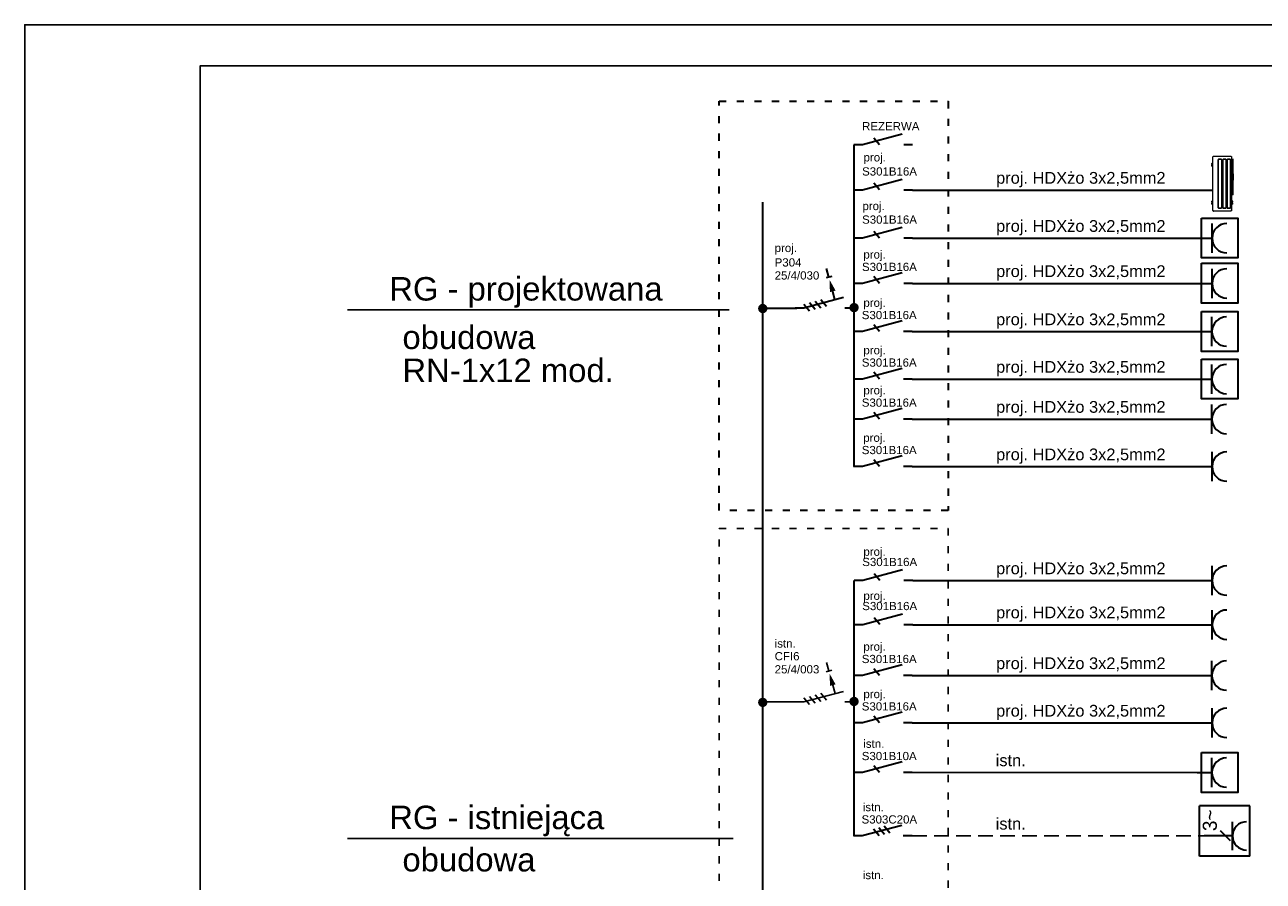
# Model space of a CAD drawing. Header units: millimetres. Extents: x 19325 to 32410, y -4876 to 2807.
# Tile 71 of 72: x 28212 to 30323, y -2624 to -1165. Entities that reach past the tile are written whole.
import ezdxf
from ezdxf.enums import TextEntityAlignment as Align

# ---------------------------------------------------------------- set-up
doc = ezdxf.new("R2010")
doc.units = ezdxf.units.MM
for name, pattern in [('ACAD_ISO03W100', [30, 12, -18]), ('ACAD_ISO04W100', [30.5, 24, -3, 0.5, -3]), ('DASHED2', [0.375, 0.25, -0.125])]:
    doc.linetypes.add(name, pattern=pattern)
for name, color, linetype, lineweight in [('2E_INSTA', 40, 'Continuous', 30), ('EL_ALLG', 2, 'Continuous', 35), ('EL_SYM', 40, 'Continuous', 35), ('EL_TEXT', 40, 'Continuous', 25), ('GL-urzadzenia', 90, 'Continuous', 20), ('osie', 4, 'ACAD_ISO04W100', 9)]:
    doc.layers.add(name, color=color, linetype=linetype, lineweight=lineweight)
doc.styles.add('PITSIMP8', font='pitsimp8')
doc.styles.get("Standard").update_dxf_attribs({"font": 'arial.ttf'})

# ---------------------------------------------------------------- blocks, each defined once
blk = doc.blocks.new('2DES_006')
for p, q in [((-5, 0), (-3.5, 0)), ((-3.26, -1.81), (3.5, 0)), ((3.5, 0), (5, 0)), ((1.57, -1.22), (0.6, -0.07))]:
    blk.add_line(p, q)
at = {"linetype": 'ByBlock', "style": 'PITSIMP8', "flags": 9}
for tag, p in [('SPANNUNG/FREQUENZ', (-3.54, -0.96)), ('VOLUMENSTROM', (-3.54, -0.8)), ('BEZEICHNUNG', (-3.54, -0.66)), ('RAUM/GRUPPE', (-3.54, -0.68)), ('POS.NR.G-LV', (-3.54, -0.7)), ('DRUCK/-STUFE', (-3.54, -0.82)), ('ANSCHLUSS', (-3.54, -0.84)), ('TEMPERATUR', (-3.54, -0.9)), ('FABRIKAT', (-3.54, -0.72)), ('KENNUNG', (-3.54, -0.76)), ('LEISTUNG', (-3.54, -0.78)), ('GROESSE', (-3.54, -0.86)), ('DREHZAHL', (-3.54, -0.92)), ('SCHUTZART', (-3.54, -0.94)), ('GEWICHT', (-3.54, -0.98)), ('TYP', (-3.54, -0.74)), ('FREI', (-3.54, -1)), ('FREI', (-3.54, -1.02)), ('FREI', (-3.54, -1.04)), ('DN', (-3.54, -0.88))]:
    blk.add_attdef(tag, text='', height=0.01, dxfattribs=at).set_placement(p, align=Align.MIDDLE)
blk = doc.blocks.new('PEL_397')
for p, q in [((0, 0), (0, -2.5)), ((-2.5, -2.5), (2.5, -2.5))]:
    blk.add_line(p, q)
blk.add_arc((0, -5), 2.5, 0, 180)
at = {"linetype": 'ByBlock', "style": 'PITSIMP8', "flags": 9}
for tag, p in [('SPANNUNG/FREQUENZ', (-6.81, 3.09)), ('VOLUMENSTROM', (-6.81, 3.25)), ('BEZEICHNUNG', (-6.81, 3.39)), ('RAUM/GRUPPE', (-6.81, 3.37)), ('DRUCK/-STUFE', (-6.81, 3.23)), ('TEMPERATUR', (-6.81, 3.15)), ('POS.NR.G-LV', (-6.81, 3.35)), ('KENNUNG', (-6.81, 3.29)), ('ANSCHLUSS', (-6.81, 3.21)), ('DREHZAHL', (-6.81, 3.13)), ('SCHUTZART', (-6.81, 3.11)), ('FABRIKAT', (-6.81, 3.33)), ('LEISTUNG', (-6.81, 3.27)), ('GROESSE', (-6.81, 3.19)), ('GEWICHT', (-6.81, 3.07)), ('TYP', (-6.81, 3.31)), ('FREI', (-6.81, 3.05)), ('FREI', (-6.81, 3.03)), ('FREI', (-6.81, 3.01)), ('DN', (-6.81, 3.17))]:
    blk.add_attdef(tag, text='', height=0.01, dxfattribs=at).set_placement(p, align=Align.MIDDLE)
blk = doc.blocks.new('2DEL_815')
for p, q in [((-1.43, -1.43), (-1.43, 1.43)), ((-1.43, 1.43), (1.43, 1.43)), ((1.43, -1.43), (1.43, 1.43)), ((-0.277, -0.433), (-0.277, 1.167)), ((-0.559, -0.315), (0.006, 0.25)), ((-1.077, -0.433), (0.523, -0.433)), ((-1.43, -1.43), (1.43, -1.43))]:
    blk.add_line(p, q)
blk.add_arc((-0.277, -1.233), 0.8, 0, 180)
at = {"linetype": 'ByBlock', "style": 'PITSIMP8'}
blk.add_attdef('3~', text='', height=0.8, dxfattribs=at).set_placement((0.611, 0.853), align=Align.MIDDLE_CENTER)
at = {"linetype": 'ByBlock', "style": 'PITSIMP8', "flags": 9}
for tag, p in [('SPANNUNG/FREQUENZ', (-0.318, -1.018)), ('VOLUMENSTROM', (-0.318, -0.858)), ('DRUCK/-STUFE', (-0.318, -0.878)), ('RAUM/GRUPPE', (-0.318, -0.738)), ('BEZEICHNUNG', (-0.318, -0.718)), ('TEMPERATUR', (-0.318, -0.958)), ('POS.NR.G-LV', (-0.318, -0.758)), ('ANSCHLUSS', (-0.318, -0.898)), ('SCHUTZART', (-0.318, -0.998)), ('DREHZAHL', (-0.318, -0.978)), ('KENNUNG', (-0.318, -0.818)), ('LEISTUNG', (-0.318, -0.838)), ('FABRIKAT', (-0.318, -0.778)), ('GROESSE', (-0.318, -0.918)), ('GEWICHT', (-0.318, -1.038)), ('FREI', (-0.318, -1.058)), ('FREI', (-0.318, -1.078)), ('FREI', (-0.318, -1.098)), ('TYP', (-0.318, -0.798)), ('DN', (-0.318, -0.938))]:
    blk.add_attdef(tag, text='', height=0.01, dxfattribs=at).set_placement(p, align=Align.MIDDLE)
blk = doc.blocks.new('2DES_005')
for p, q in [((-5, 0), (-3.5, 0)), ((-3.26, -1.81), (3.5, 0)), ((2.53, -0.96), (1.57, 0.19)), ((3.5, -0.7), (2.53, 0.45)), ((3.5, 0), (5, 0)), ((-1.81, -1.42), (-1.42, -2.87)), ((0.6, -1.48), (-0.36, -0.33)), ((1.57, -1.22), (0.6, -0.07)), ((-1.91, -3), (-1.91, -3)), ((-1.26, -5.42), (-0.29, -5.16)), ((-0.78, -5.29), (-0.39, -6.74))]:
    blk.add_line(p, q)
blk.add_solid([(-1.91, -3), (-0.94, -2.74), (-0.91, -4.8)])
at = {"linetype": 'ByBlock', "style": 'PITSIMP8', "flags": 9}
for tag, p in [('SPANNUNG/FREQUENZ', (3.14, -0.97)), ('RAUM/GRUPPE', (3.14, -0.69)), ('VOLUMENSTROM', (3.14, -0.81)), ('DRUCK/-STUFE', (3.14, -0.83)), ('BEZEICHNUNG', (3.14, -0.67)), ('POS.NR.G-LV', (3.14, -0.71)), ('ANSCHLUSS', (3.14, -0.85)), ('TEMPERATUR', (3.14, -0.91)), ('SCHUTZART', (3.14, -0.95)), ('FABRIKAT', (3.14, -0.73)), ('KENNUNG', (3.14, -0.77)), ('LEISTUNG', (3.14, -0.79)), ('GROESSE', (3.14, -0.87)), ('DREHZAHL', (3.14, -0.93)), ('GEWICHT', (3.14, -0.99)), ('TYP', (3.14, -0.75)), ('DN', (3.14, -0.89)), ('FREI', (3.14, -1.01)), ('FREI', (3.14, -1.03)), ('FREI', (3.14, -1.05))]:
    blk.add_attdef(tag, text='', height=0.01, dxfattribs=at).set_placement(p, align=Align.MIDDLE)
blk = doc.blocks.new('RSen_55_ME_FB_SOg - rxysa4a7v1b - SH_daikin_tbq - standard-2991511-top')
at = {"lineweight": 18}
for p, q in [((-535, 249), (-535, 249)), ((-533, 249), (-533, 249)), ((-532, 250), (-530, 250)), ((-531, 250), (-531, 250)), ((-529, 250), (-529, 250)), ((-529, 250), (-529, 250)), ((-527, 250), (-527, 250)), ((-527, 250), (-527, 250)), ((-527, 250), (-527, 250)), ((527, 250), (-527, 250)), ((-509, 252), (-509, 252)), ((-509, 252), (-473, 252)), ((-509, 250), (-509, 252)), ((-473, 252), (-473, 252)), ((-473, 252), (-472, 252)), ((-473, 250), (-473, 252)), ((-472, 252), (289, 252)), ((-472, 250), (-472, 252)), ((-408, 280), (-393, 280)), ((-408, 280), (-408, 252)), ((-405, 252), (-403, 276)), ((-403, 276), (-393, 276)), ((-403, 276), (-403, 252)), ((-387, 270), (-387, 274)), ((-387, 270), (-387, 258)), ((-372, 258), (-372, 270)), ((-366, 280), (-351, 280)), ((-366, 276), (-356, 276)), ((-356, 276), (-354, 252)), ((-356, 276), (-356, 252)), ((-351, 252), (-351, 280)), ((289, 252), (289, 252)), ((289, 252), (323, 252)), ((289, 252), (289, 250)), ((323, 252), (323, 252)), ((323, 252), (325, 252)), ((323, 252), (323, 250)), ((325, 252), (335, 252)), ((325, 252), (325, 250)), ((345, 250), (345, 252)), ((345, 252), (359, 252)), ((352, 280), (367, 280)), ((352, 280), (352, 252)), ((354, 252), (356, 276)), ((356, 276), (367, 276)), ((356, 276), (356, 252)), ((359, 252), (359, 252)), ((373, 270), (373, 274)), ((373, 270), (373, 258)), ((381, 252), (486, 252)), ((388, 258), (388, 270)), ((394, 280), (409, 280)), ((394, 276), (403, 276)), ((403, 276), (405, 252)), ((403, 252), (403, 276)), ((409, 252), (409, 280)), ((508, 250), (508, 252)), ((528, 250), (530, 250)), ((529, 250), (529, 250)), ((529, 250), (529, 250)), ((530, 250), (531, 250)), ((531, 250), (531, 250)), ((532, 249), (534, 249)), ((535, 249), (536, 248)), ((-550, 230), (-550, 231)), ((-550, 229), (-550, 229)), ((-550, 229), (-550, 229)), ((-550, 227), (-550, -187)), ((-550, 210), (-550, 210)), ((-550, 190), (-550, 190)), ((-550, 181), (-550, 181)), ((-550, 173), (-550, 173)), ((-549, 235), (-549, 235)), ((-548, 237), (-548, 237)), ((-548, 237), (-548, 237)), ((-547, 238), (-547, 239)), ((-546, 240), (-545, 241)), ((-545, 242), (-544, 242)), ((-545, 241), (-545, 241)), ((-543, 243), (-543, 243)), ((-542, 244), (-542, 245)), ((-542, 245), (-542, 245)), ((-541, 246), (-538, 247)), ((-541, 245), (-541, 246)), ((-538, 247), (-538, 247)), ((-537, 248), (-536, 248)), ((-536, 248), (-536, 248)), ((-493, 48), (-493, 100)), ((-490, 100), (-490, 48)), ((-477, 116), (477, 116)), ((-477, 114), (-477, 114)), ((477, 114), (-477, 114)), ((-477, 34), (-477, 34)), ((-477, 34), (477, 34)), ((477, 32), (-477, 32)), ((-477, 8), (477, 8)), ((-477, 6), (-477, 6)), ((477, 6), (-477, 6)), ((491, 48), (491, 100)), ((493, 100), (493, 48)), ((537, 248), (538, 247)), ((537, 248), (537, 248)), ((537, 248), (537, 248)), ((537, 248), (537, 248)), ((538, 247), (538, 247)), ((538, 247), (538, 247)), ((540, 246), (540, 246)), ((541, 245), (542, 245)), ((543, 244), (544, 243)), ((545, 242), (545, 241)), ((546, 240), (546, 240)), ((548, 237), (548, 237)), ((548, 236), (549, 235)), ((549, 234), (549, 232)), ((550, 231), (550, 231)), ((550, 229), (550, 229)), ((550, -187), (550, 227)), ((550, 215), (550, 215)), ((550, 203), (550, 203)), ((550, 75), (550, 75)), ((550, 63), (550, 63)), ((-550, -158), (-550, -158)), ((-550, -163), (-550, -163)), ((-550, -180), (-550, -180)), ((-550, -183), (-550, -183)), ((-539, -207), (-539, -207)), ((-537, -208), (-537, -208)), ((-535, -209), (-535, -209)), ((-533, -209), (-533, -209)), ((-531, -210), (-531, -210)), ((-529, -210), (-529, -210)), ((-527, -210), (-527, -210)), ((-527, -210), (-527, -210)), ((-527, -210), (527, -210)), ((-493, -60), (-493, -8)), ((-493, -168), (-493, -116)), ((-490, -8), (-490, -60)), ((-490, -116), (-490, -168)), ((-477, -74), (-477, -74)), ((-477, -74), (477, -74)), ((477, -76), (-477, -76)), ((-477, -100), (477, -100)), ((-477, -102), (-477, -102)), ((477, -102), (-477, -102)), ((-477, -182), (-477, -182)), ((-477, -182), (477, -182)), ((477, -184), (-477, -184)), ((-11, -250), (-11, -242)), ((47, -250), (47, -242)), ((224, -250), (224, -210)), ((352, -240), (352, -212)), ((367, -240), (352, -240)), ((356, -235), (354, -212)), ((356, -212), (356, -235)), ((367, -235), (356, -235)), ((373, -218), (373, -229)), ((373, -234), (373, -229)), ((388, -229), (388, -218)), ((403, -235), (394, -235)), ((409, -240), (394, -240)), ((405, -212), (403, -235)), ((403, -235), (403, -212)), ((409, -240), (409, -212)), ((491, -60), (491, -8)), ((491, -168), (491, -116)), ((493, -8), (493, -60)), ((493, -116), (493, -168)), ((533, -210), (533, -209)), ((534, -209), (533, -209)), ((533, -209), (533, -209)), ((536, -208), (535, -209)), ((535, -209), (535, -209)), ((537, -208), (537, -208)), ((537, -208), (537, -208)), ((540, -206), (540, -206)), ((542, -205), (541, -205)), ((544, -203), (543, -204)), ((545, -201), (545, -202)), ((546, -200), (546, -200)), ((549, -195), (548, -196)), ((548, -197), (548, -197)), ((549, -192), (549, -194)), ((550, -166), (550, -166)), ((550, -168), (550, -168)), ((550, -184), (550, -184)), ((550, -185), (550, -185)), ((550, -189), (550, -189)), ((550, -191), (550, -191)), ((-502, -250), (-502, -250)), ((199, -250), (-477, -250)), ((-201, -250), (-201, -255)), ((-198, -255), (-201, -255)), ((-193, -250), (-193, -255)), ((-80, -255), (-80, -250)), ((-75, -250), (-75, -255)), ((-72, -255), (-75, -255)), ((-72, -255), (-72, -250))]:
    blk.add_line(p, q, dxfattribs=at)
for points in [[(-527, 250, 0), (-533, 249, 0), (-539, 247, 0), (-543, 243, 0), (-547, 239, 0), (-549, 233, 0), (-550, 227, 0)], [(-393, 280, 0), (-391, 280, 0), (-390, 279, 0), (-389, 278, 0), (-388, 277, 0), (-387, 276, 0), (-387, 274, 0)], [(-393, 276, 0), (-391, 276, 0), (-390, 275, 0), (-389, 274, 0), (-388, 273, 0), (-387, 271, 0), (-387, 270, 0)], [(-387, 263, 0), (-387, 261, 0), (-386, 259, 0), (-385, 257, 0), (-383, 256, 0), (-381, 255, 0), (-379, 255, 0), (-377, 255, 0), (-376, 256, 0), (-374, 257, 0), (-373, 259, 0), (-372, 261, 0), (-372, 263, 0)], [(-387, 258, 0), (-387, 256, 0), (-386, 255, 0), (-385, 253, 0), (-383, 252, 0)], [(-375, 252, 0), (-374, 253, 0), (-373, 255, 0), (-372, 256, 0), (-372, 258, 0)], [(-372, 274, 0), (-372, 276, 0), (-371, 277, 0), (-370, 278, 0), (-369, 279, 0), (-367, 280, 0), (-366, 280, 0)], [(-372, 270, 0), (-372, 271, 0), (-371, 273, 0), (-370, 274, 0), (-369, 275, 0), (-367, 276, 0), (-366, 276, 0)], [(335, 252, 0), (338, 252, 0), (340, 252, 0), (342, 252, 0), (344, 252, 0), (345, 252, 0), (345, 252, 0)], [(359, 252, 0), (360, 252, 0), (362, 252, 0), (366, 252, 0), (370, 252, 0), (376, 252, 0), (381, 252, 0)], [(367, 280, 0), (368, 280, 0), (370, 279, 0), (371, 278, 0), (372, 277, 0), (372, 276, 0), (373, 274, 0)], [(367, 276, 0), (368, 276, 0), (370, 275, 0), (371, 274, 0), (372, 273, 0), (372, 271, 0), (373, 270, 0)], [(373, 263, 0), (373, 261, 0), (374, 259, 0), (375, 257, 0), (376, 256, 0), (378, 255, 0), (380, 255, 0), (382, 255, 0), (384, 256, 0), (385, 257, 0), (387, 259, 0), (387, 261, 0), (388, 263, 0)], [(373, 258, 0), (373, 256, 0), (374, 255, 0), (375, 253, 0), (376, 252, 0)], [(384, 252, 0), (385, 253, 0), (387, 255, 0), (387, 256, 0), (388, 258, 0)], [(388, 274, 0), (388, 276, 0), (388, 277, 0), (389, 278, 0), (391, 279, 0), (392, 280, 0), (394, 280, 0)], [(388, 270, 0), (388, 271, 0), (388, 273, 0), (389, 274, 0), (391, 275, 0), (392, 276, 0), (394, 276, 0)], [(486, 252, 0), (492, 252, 0), (497, 252, 0), (502, 252, 0), (505, 252, 0), (508, 252, 0), (508, 252, 0)], [(550, 227, 0), (549, 233, 0), (547, 239, 0), (543, 243, 0), (539, 247, 0), (533, 249, 0), (527, 250, 0)], [(-550, 231, 0), (-549, 232, 0), (-549, 234, 0)], [(-493, 100, 0), (-492, 104, 0), (-490, 108, 0), (-488, 111, 0), (-485, 114, 0), (-481, 116, 0), (-477, 116, 0)], [(-477, 32, 0), (-481, 33, 0), (-485, 34, 0), (-488, 37, 0), (-490, 40, 0), (-492, 44, 0), (-493, 48, 0)], [(-493, -8, 0), (-492, -4, 0), (-490, 0, 0), (-488, 4, 0), (-485, 6, 0), (-481, 8, 0), (-477, 8, 0)], [(-477, 114, 0), (-480, 114, 0), (-484, 112, 0), (-486, 110, 0), (-489, 107, 0), (-490, 104, 0), (-490, 100, 0)], [(-490, 48, 0), (-490, 45, 0), (-489, 41, 0), (-486, 38, 0), (-484, 36, 0), (-480, 35, 0), (-477, 34, 0)], [(-477, 6, 0), (-480, 6, 0), (-484, 4, 0), (-486, 2, 0), (-489, -1, 0), (-490, -4, 0), (-490, -8, 0)], [(477, 116, 0), (481, 116, 0), (485, 114, 0), (488, 111, 0), (491, 108, 0), (492, 104, 0), (493, 100, 0)], [(491, 100, 0), (490, 104, 0), (489, 107, 0), (487, 110, 0), (484, 112, 0), (481, 114, 0), (477, 114, 0)], [(493, 48, 0), (492, 44, 0), (491, 40, 0), (488, 37, 0), (485, 34, 0), (481, 33, 0), (477, 32, 0)], [(477, 34, 0), (481, 35, 0), (484, 36, 0), (487, 38, 0), (489, 41, 0), (490, 45, 0), (491, 48, 0)], [(477, 8, 0), (481, 8, 0), (485, 6, 0), (488, 4, 0), (491, 0, 0), (492, -4, 0), (493, -8, 0)], [(491, -8, 0), (490, -4, 0), (489, -1, 0), (487, 2, 0), (484, 4, 0), (481, 6, 0), (477, 6, 0)], [(-550, -187, 0), (-549, -193, 0), (-547, -199, 0), (-543, -203, 0), (-539, -207, 0), (-533, -209, 0), (-527, -210, 0)], [(-477, -76, 0), (-481, -75, 0), (-485, -74, 0), (-488, -71, 0), (-490, -68, 0), (-492, -64, 0), (-493, -60, 0)], [(-493, -116, 0), (-492, -112, 0), (-490, -108, 0), (-488, -104, 0), (-485, -102, 0), (-481, -100, 0), (-477, -100, 0)], [(-477, -184, 0), (-481, -183, 0), (-485, -182, 0), (-488, -179, 0), (-490, -176, 0), (-492, -172, 0), (-493, -168, 0)], [(-490, -60, 0), (-490, -63, 0), (-489, -67, 0), (-486, -70, 0), (-484, -72, 0), (-480, -73, 0), (-477, -74, 0)], [(-477, -102, 0), (-480, -102, 0), (-484, -104, 0), (-486, -106, 0), (-489, -109, 0), (-490, -112, 0), (-490, -116, 0)], [(-490, -168, 0), (-490, -171, 0), (-489, -175, 0), (-486, -177, 0), (-484, -180, 0), (-480, -181, 0), (-477, -182, 0)], [(373, -229, 0), (372, -231, 0), (372, -232, 0), (371, -234, 0), (370, -235, 0), (368, -235, 0), (367, -235, 0)], [(373, -234, 0), (372, -235, 0), (372, -237, 0), (371, -238, 0), (370, -239, 0), (368, -240, 0), (367, -240, 0)], [(375, -212, 0), (375, -213, 0), (374, -214, 0), (373, -216, 0), (373, -218, 0)], [(388, -222, 0), (387, -220, 0), (387, -219, 0), (385, -217, 0), (384, -216, 0), (382, -215, 0), (380, -215, 0), (378, -215, 0), (376, -216, 0), (375, -217, 0), (374, -219, 0), (373, -220, 0), (373, -222, 0)], [(388, -218, 0), (387, -216, 0), (387, -214, 0), (385, -213, 0), (385, -212, 0)], [(394, -235, 0), (392, -235, 0), (391, -235, 0), (389, -234, 0), (388, -232, 0), (388, -231, 0), (388, -229, 0)], [(394, -240, 0), (392, -240, 0), (391, -239, 0), (389, -238, 0), (388, -237, 0), (388, -235, 0), (388, -234, 0)], [(493, -60, 0), (492, -64, 0), (491, -68, 0), (488, -71, 0), (485, -74, 0), (481, -75, 0), (477, -76, 0)], [(477, -74, 0), (481, -73, 0), (484, -72, 0), (487, -70, 0), (489, -67, 0), (490, -63, 0), (491, -60, 0)], [(477, -100, 0), (481, -100, 0), (485, -102, 0), (488, -104, 0), (491, -108, 0), (492, -112, 0), (493, -116, 0)], [(491, -116, 0), (490, -112, 0), (489, -109, 0), (487, -106, 0), (484, -104, 0), (481, -102, 0), (477, -102, 0)], [(493, -168, 0), (492, -172, 0), (491, -176, 0), (488, -179, 0), (485, -182, 0), (481, -183, 0), (477, -184, 0)], [(477, -182, 0), (481, -181, 0), (484, -180, 0), (487, -177, 0), (489, -175, 0), (490, -171, 0), (491, -168, 0)], [(527, -210, 0), (533, -209, 0), (539, -207, 0), (543, -203, 0), (547, -199, 0), (549, -193, 0), (550, -187, 0)], [(533, -210, 0), (532, -210, 0), (530, -210, 0), (527, -210, 0)], [(-477, -250, 0), (-483, -250, 0), (-489, -250, 0), (-495, -250, 0), (-499, -250, 0), (-501, -250, 0), (-502, -250, 0)], [(-191, -255, 0), (-193, -255, 0), (-195, -255, 0), (-196, -255, 0), (-197, -255, 0), (-198, -255, 0), (-198, -255, 0)], [(-82, -255, 0), (-137, -255, 0), (-191, -255, 0)], [(-75, -255, 0), (-76, -255, 0), (-77, -255, 0), (-78, -255, 0), (-79, -255, 0), (-81, -255, 0), (-82, -255, 0)], [(224, -250, 0), (223, -250, 0), (221, -250, 0), (217, -250, 0), (212, -250, 0), (206, -250, 0), (199, -250, 0)]]:
    blk.add_polyline3d(points, dxfattribs=at)
blk = doc.blocks.new('RSen_55_GM_FB_logo - vertical - SOg - SH_daikin - standard-1941895-top')
at = {"lineweight": 18}
for p, q in [((271, -212), (271, -210)), ((276, -212), (271, -212)), ((271, -212), (271, -212)), ((271, -212), (271, -212)), ((276, -210), (276, -212)), ((291, -212), (276, -212)), ((300, -212), (300, -210)), ((311, -212), (300, -212)), ((311, -212), (311, -210)), ((322, -212), (311, -212)), ((322, -210), (322, -212)), ((325, -212), (322, -212)), ((325, -210), (325, -212)), ((329, -212), (325, -212)), ((329, -212), (329, -210)), ((334, -212), (329, -212)), ((334, -210), (334, -212)), ((344, -212), (334, -212)), ((344, -210), (344, -212)), ((349, -212), (344, -212)), ((349, -210), (349, -212)), ((357, -212), (349, -212)), ((357, -210), (357, -212)), ((364, -212), (357, -212)), ((364, -210), (364, -212)), ((374, -212), (364, -212)), ((374, -210), (374, -212)), ((378, -212), (374, -212)), ((378, -210), (378, -212)), ((387, -212), (378, -212)), ((387, -210), (387, -212)), ((392, -212), (387, -212)), ((392, -212), (392, -210)), ((402, -212), (392, -212)), ((402, -210), (402, -212)), ((406, -212), (402, -212)), ((406, -210), (406, -212)), ((409, -212), (406, -212)), ((409, -210), (409, -212)), ((416, -212), (409, -212)), ((416, -210), (416, -212))]:
    blk.add_line(p, q, dxfattribs=at)
blk.add_polyline3d([(300, -212, 0), (299, -212, 0), (299, -212, 0), (297, -212, 0), (295, -212, 0), (293, -212, 0), (291, -212, 0)], dxfattribs=at)
blk = doc.blocks.new('top_GSDB_500_2608')
at = {"lineweight": 18}
for name in ['RSen_55_ME_FB_SOg - rxysa4a7v1b - SH_daikin_tbq - standard-2991511-top', 'RSen_55_GM_FB_logo - vertical - SOg - SH_daikin - standard-1941895-top']:
    blk.add_blockref(name, (0, 0), dxfattribs=at)

msp = doc.modelspace()

# ---------------------------------------------------------------- hatches: boundary and pattern name
at = {"layer": 'EL_ALLG', "lineweight": 25}
h = msp.add_hatch(color=256, dxfattribs=at)
edge = h.paths.add_edge_path()
edge.add_arc((29469.7, -2319.2), 8, 0, 360)
h = msp.add_hatch(color=256, dxfattribs=at)
edge = h.paths.add_edge_path()
edge.add_arc((29625.3, -2317.6), 8, 0, 360)
at = {"layer": 'EL_SYM', "lineweight": 20}
h = msp.add_hatch(color=256, dxfattribs=at)
edge = h.paths.add_edge_path()
edge.add_arc((29469.7, -1648.1), 8, 0, 360)
h = msp.add_hatch(color=256, dxfattribs=at)
edge = h.paths.add_edge_path()
edge.add_arc((29625.3, -1646.5), 8, 0, 360)

# ---------------------------------------------------------------- linework, layer by layer
for p, q in [((28761.8, -1650.4), (29412.2, -1650.4)), ((28761.8, -2551.1), (29419.5, -2551.1))]:
    msp.add_line(p, q)
for points in [[(28212, -4134.6), (32410.2, -4134.6), (32410.2, -1164.6), (28212, -1164.6)], [(28510.7, -4064.6), (32340.2, -4064.6), (32340.2, -1234.6), (28510.7, -1234.6)]]:
    msp.add_lwpolyline(points, close=True)
at = {"linetype": 'ACAD_ISO03W100', "lineweight": 30}
msp.add_lwpolyline([(29785.7, -1992.1), (29395.4, -1992.1), (29395.4, -1295), (29785.7, -1295)], close=True, dxfattribs=at)
at = {"linetype": 'ACAD_ISO03W100'}
msp.add_lwpolyline([(29785.7, -3883.5), (29395.4, -3883.5), (29395.4, -2022.9), (29785.7, -2022.9)], close=True, dxfattribs=at)
at = {"layer": '2E_INSTA', "lineweight": 30}
for p, q in [((29624.9, -1369.2), (29624.9, -1917.4)), ((29469.8, -3720.6), (29469.7, -1467)), ((29624.9, -2111.6), (29624.9, -2546.8)), ((29667.4, -2532.2), (29677, -2543.7)), ((29676.4, -2529.8), (29686.1, -2541.3))]:
    msp.add_line(p, q, dxfattribs=at)
at = {"layer": '2E_INSTA'}
for points in [[(30217.7, -1494), (30279.1, -1494), (30279.1, -1561.9), (30217.7, -1561.9)], [(30217.7, -1571), (30279.1, -1571), (30279.1, -1639), (30217.7, -1639)], [(30217.7, -1653.2), (30279.1, -1653.2), (30279.1, -1721.1), (30217.7, -1721.1)], [(30217.7, -1734.1), (30279.1, -1734.1), (30279.1, -1802), (30217.7, -1802)], [(30217.7, -2404.6), (30279.1, -2404.6), (30279.1, -2472.5), (30217.7, -2472.5)]]:
    msp.add_lwpolyline(points, close=True, dxfattribs=at)
at = {"layer": 'EL_ALLG'}
for p, q in [((29724.9, -1446.2), (30235.5, -1446.2)), ((29724.9, -1528.2), (30235.5, -1528.2)), ((29724.9, -1605.3), (30235.5, -1605.3)), ((29724.6, -1687.4), (30227.7, -1687.4)), ((29724.6, -1768.3), (30227.7, -1768.3)), ((29724.6, -1836.6), (30227.7, -1836.6)), ((29724.6, -1917.4), (30227.7, -1917.4)), ((29725.3, -2111.6), (30228.3, -2111.6)), ((29725.3, -2186.8), (30235.8, -2186.8)), ((29724.6, -2273.4), (30227.7, -2273.4)), ((29724.6, -2354.2), (30227.7, -2354.2))]:
    msp.add_line(p, q, dxfattribs=at)
at = {"layer": 'EL_ALLG', "lineweight": 25}
for p, q in [((29582.5, -2265.7), (29578.6, -2251.2)), ((29587.3, -2264.4), (29577.7, -2267)), ((29607.4, -2300.4), (29539.7, -2318.5)), ((29592.9, -2304.3), (29589, -2289.8)), ((29593.8, -2288.5), (29593.8, -2288.5)), ((29469.4, -2318.5), (29528, -2318.5)), ((29539.7, -2318.5), (29524.7, -2318.5)), ((29539.7, -2311.5), (29549.4, -2323)), ((29549.4, -2308.9), (29559, -2320.4)), ((29559.1, -2306.3), (29568.7, -2317.8)), ((29568.7, -2303.7), (29578.4, -2315.2)), ((29624.7, -2318.5), (29609.7, -2318.5)), ((29724.6, -2438.8), (30227.7, -2438.8))]:
    msp.add_line(p, q, dxfattribs=at)
msp.add_solid([(29593.8, -2288.5), (29584.2, -2291.1), (29583.8, -2270.5)], dxfattribs=at)
at = {"layer": 'EL_SYM'}
msp.add_line((29469.4, -1647.5), (29528, -1647.5), dxfattribs=at)
at = {"layer": 'osie', "color": 2, "linetype": 'DASHED2', "lineweight": 25, "ltscale": 100}
msp.add_line((29724.2, -2546.8), (30222.2, -2546.8), dxfattribs=at)

# ---------------------------------------------------------------- block references
at = {"layer": '2E_INSTA', "xscale": 30, "yscale": 30, "zscale": 30, "rotation": 89.99999999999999}
msp.add_blockref('2DEL_815', (30257.2, -2538.5), dxfattribs=at).add_auto_attribs({'3~': '3~'})
at = {"layer": '2E_INSTA', "lineweight": 30, "xscale": 10, "yscale": 10, "zscale": 10, "rotation": 180}
msp.add_blockref('2DES_006', (29674.2, -2546.8), dxfattribs=at)
at = {"layer": 'EL_SYM', "xscale": 10, "yscale": 10, "zscale": 10}
for name, p, rotation in [('2DES_006', (29674.9, -1369.2), 180), ('2DES_006', (29674.9, -1446.2), 180), ('2DES_006', (29674.9, -1528.2), 180), ('PEL_397', (30210.5, -1528.2), 90), ('2DES_005', (29574.7, -1647.5), 180), ('PEL_397', (30210.5, -1605.3), 90), ('2DES_006', (29674.9, -1605.3), 180), ('PEL_397', (30210.2, -1687.4), 90), ('2DES_006', (29674.6, -1687.4), 180), ('2DES_006', (29674.6, -1768.3), 180), ('PEL_397', (30210.2, -1768.3), 90), ('PEL_397', (30210.2, -1836.6), 90), ('2DES_006', (29674.6, -1836.6), 180), ('2DES_006', (29674.6, -1917.4), 180), ('PEL_397', (30210.6, -1917.4), 90), ('PEL_397', (30210.6, -2111.6), 90), ('2DES_006', (29675.3, -2111.6), 180), ('2DES_006', (29675.3, -2186.8), 180), ('PEL_397', (30210.8, -2186.8), 90), ('2DES_006', (29674.6, -2273.4), 180), ('PEL_397', (30210.2, -2273.4), 90), ('2DES_006', (29674.6, -2354.2), 180), ('PEL_397', (30210.6, -2354.2), 90), ('2DES_006', (29674.6, -2438.8), 180), ('PEL_397', (30210.2, -2438.8), 90)]:
    msp.add_blockref(name, p, dxfattribs=dict(at, rotation=rotation))
at = {"layer": 'GL-urzadzenia', "xscale": -0.08500000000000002, "yscale": 0.06999999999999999, "rotation": 90}
msp.add_blockref('top_GSDB_500_2608', (30254.1, -1435.4), dxfattribs=at)

# ---------------------------------------------------------------- texts
at = {"layer": '2E_INSTA'}
for s, p in [('REZERWA', (29639, -1344.4)), ('S301B16A', (29639, -1421.5)), ('S301B16A', (29639, -1503.5)), ('S301B16A', (29638.8, -1584.1)), ('S301B16A', (29638.5, -1666.2)), ('S301B16A', (29638.5, -1747.1)), ('S301B16A', (29638.5, -1815.4)), ('S301B16A', (29638.5, -1896.2)), ('S301B16A', (29639.3, -2086.9)), ('S301B16A', (29639.3, -2162)), ('S301B16A', (29638.5, -2252.2)), ('S301B16A', (29638.5, -2333)), ('S301B10A', (29638.5, -2417.6)), ('S303C20A', (29638.1, -2525.6))]:
    msp.add_text(s, height=14, dxfattribs=at).set_placement(p)
at = {"layer": 'EL_ALLG', "lineweight": 25}
for s, p in [('istn. ', (29490, -2225.8)), ('CFI6', (29490, -2247.5)), ('25/4/003', (29490, -2269.8))]:
    msp.add_text(s, height=14, dxfattribs=at).set_placement(p)
at = {"layer": 'EL_TEXT', "linetype": 'ACAD_ISO03W100'}
for s, p in [('proj. ', (29641.5, -1397.5)), ('proj. ', (29639.6, -1480.4)), ('proj.', (29490, -1551.9)), ('proj. ', (29641.2, -1563)), ('P304', (29490, -1576.5)), ('25/4/030', (29490, -1598.7)), ('proj. ', (29641.2, -1645.2)), ('proj. ', (29641.2, -1726.1)), ('proj. ', (29641.2, -1794.4)), ('proj. ', (29641, -1875.2)), ('proj. ', (29641.2, -2069.4)), ('proj. ', (29641.2, -2144.5)), ('proj. ', (29641.2, -2231.2)), ('proj. ', (29641.2, -2312)), ('istn.', (29641, -2396.6)), ('istn.', (29640.2, -2504.6)), ('istn.', (29640.2, -2620.4))]:
    msp.add_text(s, height=14, dxfattribs=at).set_placement(p)
at = {"layer": 'EL_TEXT'}
for s, height, p in [('proj. HDXżo 3x2,5mm2', 20, (29867.4, -1435.4)), ('proj. HDXżo 3x2,5mm2', 20, (29867.4, -1517.4)), ('proj. HDXżo 3x2,5mm2', 20, (29867.4, -1594.4)), ('RG - projektowana', 40, (28833.2, -1634.5)), ('proj. HDXżo 3x2,5mm2', 20, (29867.4, -1676.5)), ('obudowa', 40, (28855.6, -1717.1)), ('RN-1x12 mod.', 40, (28855.6, -1773.4)), ('proj. HDXżo 3x2,5mm2', 20, (29867.4, -1757.5)), ('proj. HDXżo 3x2,5mm2', 20, (29867.4, -1825.7)), ('proj. HDXżo 3x2,5mm2', 20, (29867.4, -1906.6)), ('proj. HDXżo 3x2,5mm2', 20, (29867.4, -2100.8)), ('proj. HDXżo 3x2,5mm2', 20, (29867.4, -2175.9)), ('proj. HDXżo 3x2,5mm2', 20, (29867.4, -2262.5)), ('proj. HDXżo 3x2,5mm2', 20, (29867.4, -2343.4)), ('istn.', 20, (29866.7, -2427.9)), ('RG - istniejąca', 40, (28833.2, -2535.2)), ('istn.', 20, (29866.7, -2535.9)), ('obudowa', 40, (28855.6, -2607.2))]:
    msp.add_text(s, height=height, dxfattribs=at).set_placement(p)

doc.saveas('drawing.dxf')
